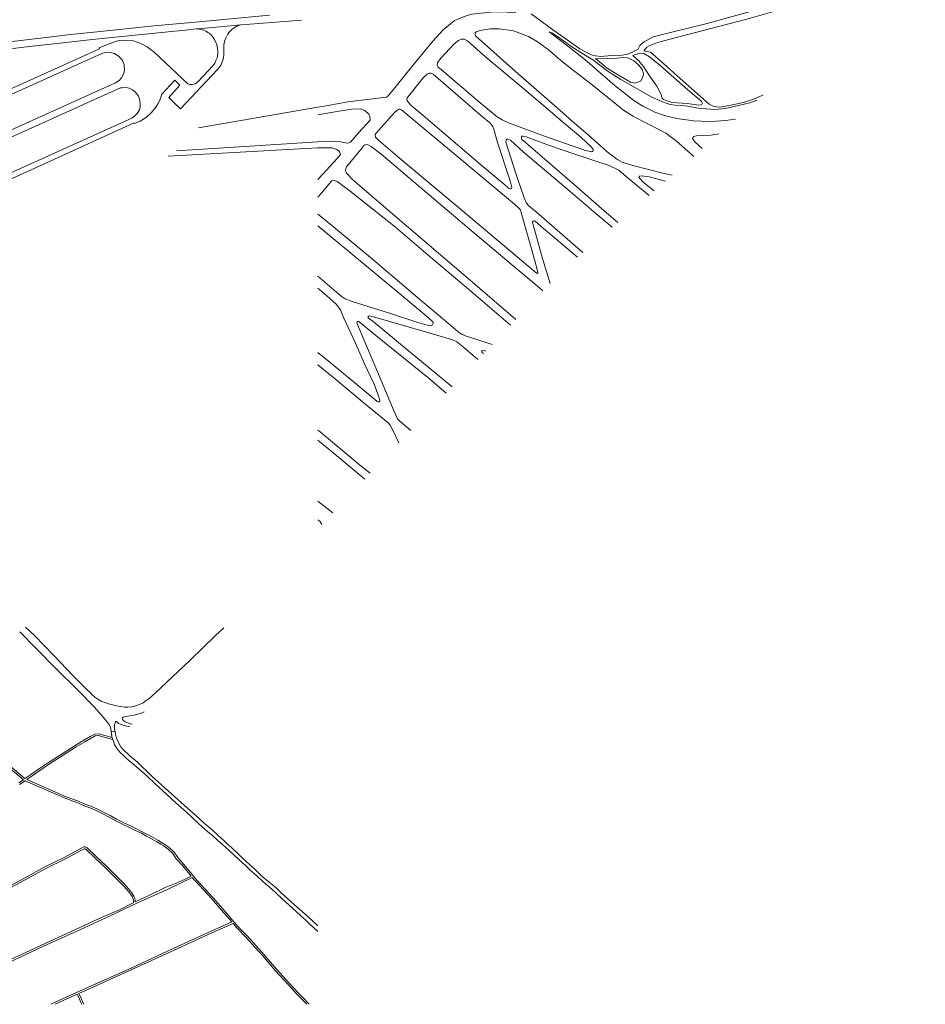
# Model space of a CAD drawing. Extents: x 145000 to 155000, y 457500 to 470000.
# Tile 78 of 196: x 149664 to 150684, y 457500 to 458607. Entities that reach past the tile are written whole.
import ezdxf

# ---------------------------------------------------------------- set-up
doc = ezdxf.new("R2010")
doc.units = 0
doc.header["$LTSCALE"] = 0.2
doc.header["$MEASUREMENT"] = 0
doc.layers.add('kant verharding', color=252, linetype='Continuous', lineweight=0)

msp = doc.modelspace()

# ---------------------------------------------------------------- linework, layer by layer
at = {"layer": 'kant verharding', "lineweight": 0}
for p, q in [((149862.2, 458604.7), (149945.5, 458612.3)), ((149933.7, 458603), (149913.3, 458601.5)), ((149933.7, 458603), (149981.6, 458606.7)), ((149851, 458595.7), (149838.9, 458594.6)), ((149863, 458596.9), (149851, 458595.7)), ((149864.9, 458597), (149863, 458596.9)), ((149913.4, 458601.5), (149913.3, 458601.5)), ((150490.4, 458518.1), (150500.7, 458522.5)), ((149839.3, 458512.9), (149844, 458508.5)), ((150283.2, 458496), (150278.6, 458500)), ((150378.6, 458414.7), (150366.1, 458424.8)), ((150000, 458066), (150016.7, 458052.7)), ((149767.5, 457807.2), (149771.7, 457806.7)), ((149766.4, 457798.5), (149769.1, 457797.8)), ((149766.9, 457800.4), (149768.5, 457800)), ((149829, 457676.5), (149829.8, 457675.9)), ((149980.8, 457599.6), (149986.1, 457594.9)), ((149988.2, 457502.2), (149990.2, 457500))]:
    msp.add_line(p, q, dxfattribs=at)
at = {"layer": 'kant verharding', "lineweight": 0, "flags": 128}
for points in [[(150240.2, 458613.9), (150263.9, 458596.4), (150294.9, 458574.7), (150303.8, 458569.7), (150310, 458567.1), (150318.2, 458566), (150331.2, 458567.1), (150342.4, 458567.4), (150347.3, 458568.2), (150352.5, 458570.1), (150356.1, 458572), (150360, 458573.8), (150362.5, 458578.4), (150367.2, 458582.5), (150377.5, 458587.9), (150399.9, 458593.6), (150436.7, 458602.8), (150489.4, 458617.4), (150544.5, 458632.9), (150592.1, 458649.2), (150633.5, 458663.7), (150683.7, 458684.8)], [(150669.2, 458671.9), (150623.9, 458653.5), (150566, 458633.2), (150516.8, 458617.6), (150482.7, 458607.9), (150423.5, 458592.6), (150382.1, 458581.6), (150372.9, 458578), (150370.3, 458576.3), (150366.7, 458572.5), (150374.2, 458570.9), (150392.9, 458554.7), (150404.3, 458544.1), (150440.3, 458512.4), (150445.5, 458509.9), (150452.3, 458509.1), (150462.9, 458510.8), (150478.9, 458514.4), (150490.4, 458518.1)], [(150222, 458627.7), (150224, 458626.5), (150226.1, 458624.3), (150226.6, 458621.8), (150226.2, 458618.8), (150224.8, 458617), (150221.9, 458615.4), (150218.8, 458615), (150210.2, 458616.1), (150194.7, 458615.9), (150173.1, 458613.4), (150161.8, 458609.9), (150153.6, 458606)], [(149639.5, 458581), (149681.4, 458586), (149722, 458590.6), (149762.5, 458595), (149815.4, 458600.4), (149862.2, 458604.7)], [(150153.6, 458606), (150141.2, 458596), (150129.5, 458583.2), (150110, 458559.6), (150086.6, 458530.8), (150079, 458521.8), (150077.1, 458520.3), (150033.6, 458514.8), (150011.6, 458510.9), (150000, 458509), (149865.5, 458485.9)], [(149637.8, 458572.6), (149675.4, 458577.2), (149713, 458581.5), (149749.7, 458585.5), (149794.3, 458590.1), (149838.9, 458594.6)], [(149864.9, 458597), (149889.5, 458599.4), (149913.3, 458601.5)], [(149877.8, 458592.1), (149879.4, 458590.6), (149880.2, 458589.4), (149881.4, 458588.3), (149882.1, 458587.2), (149883.3, 458585.5), (149885.2, 458582.2), (149886.3, 458578.9), (149887.2, 458575.2), (149887.5, 458571.7), (149887.3, 458568.6)], [(150278.6, 458500), (150222, 458549.3), (150177.5, 458589.2), (150177, 458591.2), (150177.2, 458592.7), (150178, 458593.6), (150182.6, 458595.2), (150193.8, 458597), (150203.9, 458597.1), (150220.2, 458595), (150237.1, 458588.3), (150247.1, 458582.4), (150259.1, 458573.8), (150273.6, 458561.4), (150287.8, 458550.4), (150308.6, 458534.1), (150344.1, 458505.5), (150352.9, 458500)], [(150389.9, 458514.1), (150376.8, 458519.9), (150355, 458532.4), (150341, 458540), (150326.8, 458549), (150309.4, 458562.3), (150303.7, 458565.7), (150302, 458566.6), (150285.7, 458576.7), (150269.9, 458588.3), (150264.1, 458592.2), (150260.4, 458593.7), (150279.5, 458578.9), (150300.5, 458562.7), (150334.7, 458533.1), (150355.8, 458516.4), (150365.6, 458510.1), (150379.2, 458503.5), (150388.9, 458500)], [(149887.3, 458568.6), (149886.6, 458564.5), (149885.3, 458561.5), (149883.9, 458558.4), (149882.1, 458556), (149864.8, 458537.4), (149861.8, 458535.1), (149858.5, 458534.4), (149856, 458534.6), (149853.8, 458535.3), (149815.9, 458570.7), (149808, 458577), (149800.9, 458580.7), (149792.6, 458583.4), (149783.8, 458584.3), (149774.5, 458583.4), (149764, 458580), (149753.9, 458575.6), (149754.3, 458574.7), (149485.7, 458453.6)], [(149893.3, 458563), (149893.7, 458564.7), (149894.2, 458567.9), (149894.3, 458570.6), (149894, 458574.6), (149894, 458578.6), (149894.5, 458581.3), (149895.2, 458584.1), (149896.4, 458586.7), (149898.6, 458591.1)], [(150199.4, 458500), (150182.6, 458513.8), (150138.8, 458551.4), (150135.5, 458553.9), (150134.3, 458556.3), (150134.8, 458559.4), (150138.6, 458564.4), (150153.6, 458580.1), (150158.4, 458583.8), (150161.6, 458585.5), (150164.6, 458585.5), (150168.6, 458583.6), (150189, 458565.3), (150232, 458529.5), (150266.8, 458500)], [(149503, 458414.7), (149772.2, 458536.2), (149776.4, 458538.9), (149779.1, 458542.1), (149781.3, 458546.2), (149782.3, 458550.1), (149782, 458556.5), (149779.6, 458562.1), (149775.4, 458566.7), (149771, 458569.4), (149766.3, 458570.5), (149762.1, 458570.7), (149756.9, 458569.3), (149491.5, 458449.6)], [(150354.5, 458567.1), (150358.6, 458568.7), (150363.2, 458569.9), (150366.9, 458569.4), (150373.2, 458565.5), (150384.7, 458556.3), (150410.3, 458533.9), (150421.6, 458523.8), (150430, 458517.2), (150432.2, 458515.1), (150432.8, 458513.5), (150432.1, 458512.1), (150431.4, 458511.6), (150428.9, 458511.3), (150415.8, 458513), (150398.8, 458514.3), (150393.2, 458516.1), (150389, 458517.7), (150387.6, 458519.2), (150385.9, 458523.8), (150381.4, 458532.7), (150373.4, 458544.4), (150366.4, 458554.9), (150360.8, 458561.3), (150354.5, 458567.1)], [(149893.3, 458563), (149891, 458556.5), (149886.9, 458551.2), (149845.4, 458507), (149844, 458508.5)], [(150312.4, 458563.6), (150323.8, 458563.5), (150336.6, 458564), (150343.5, 458565), (150349, 458564.4), (150355.5, 458561), (150361, 458556.7), (150365.2, 458551), (150366.5, 458546.3), (150365.9, 458542.6), (150363.5, 458538.7), (150360.3, 458537.1), (150356.5, 458536.1), (150352, 458537.1), (150338.4, 458544.9), (150325.6, 458552.9), (150312.4, 458563.6)], [(150183, 458500), (150174.3, 458507.3), (150129.6, 458546), (150127.1, 458547.2), (150125.5, 458547.2), (150123.1, 458546.2), (150118.4, 458542), (150100.8, 458519.7), (150100, 458518.1), (150100.4, 458516), (150104.8, 458511.3), (150118, 458500)], [(149496.7, 458356.4), (149793.3, 458491.2), (149793.6, 458490.5), (149800.1, 458493.4), (149806.8, 458497.5), (149812.6, 458502.8), (149817.8, 458509), (149820.3, 458513.1), (149822.7, 458518.1), (149824.4, 458523.6), (149838.9, 458539.3), (149844.8, 458533.6), (149832.3, 458519.9), (149839.3, 458512.9)], [(149520.7, 458374.9), (149790.7, 458496.7), (149793.6, 458498.7), (149796.8, 458501.9), (149799.1, 458506), (149800.1, 458509.7), (149800.2, 458513.5), (149799.3, 458518.1), (149798.1, 458521.2), (149796, 458524.5), (149794.2, 458526.4), (149791.2, 458528.5), (149787.6, 458530.2), (149784.1, 458531.2), (149779.9, 458530.9), (149777.7, 458530.6), (149775.3, 458529.7), (149505.8, 458408.3)], [(150494.2, 458516.7), (150486.1, 458513.9), (150473.3, 458510.8), (150458.3, 458507.6), (150446.8, 458506.2), (150428, 458508), (150416.5, 458510), (150409.3, 458510.8), (150402.3, 458511.1), (150396.6, 458511.9), (150389.9, 458514.1)], [(150000, 458500.3), (150010.4, 458502.2), (150037.9, 458506.7), (150048.1, 458507.1), (150052.9, 458505.1), (150057.2, 458501.2), (150057.8, 458500)], [(150101.3, 458500), (150094, 458506.1), (150092.8, 458506.6), (150091.5, 458506.7), (150090.1, 458506.1), (150086.7, 458503.2), (150083.8, 458500)], [(150057.8, 458500), (150058.5, 458498.5), (150058.9, 458494.2), (150045.7, 458480), (150036.6, 458469.5), (150035.4, 458468.8), (150032.9, 458468.6), (150025.5, 458470.1), (150014.4, 458470.8), (150002, 458470.2), (150000, 458470), (149840.9, 458459.7)], [(150083.8, 458500), (150065.5, 458479.8), (150064.6, 458477.7), (150064.9, 458475.1), (150068.4, 458472), (150089.3, 458453.8), (150119.3, 458428.8), (150160.3, 458394.5), (150243.3, 458324.5)], [(150243.3, 458324.5), (150245.8, 458322.7), (150246.7, 458322.1), (150247.2, 458322.2), (150247.6, 458322.5), (150247.7, 458323.3), (150244, 458337.7), (150228.9, 458390.5), (150227.9, 458393.4), (150226.3, 458395.5), (150221.3, 458399.9), (150150.8, 458458.7), (150101.3, 458500)], [(150118, 458500), (150141.6, 458479.9), (150187.9, 458440.5), (150210.4, 458421.6)], [(150210.4, 458421.6), (150214.6, 458418), (150216.1, 458417.3), (150217, 458417.2), (150217.8, 458417.5), (150218.4, 458418.5), (150216.4, 458426.1), (150202, 458469.4), (150198.1, 458484.1), (150196.6, 458487.9), (150193, 458491.6), (150183, 458500)], [(150266.8, 458500), (150268, 458498.9), (150295.8, 458475.2), (150307.4, 458464.7), (150309.7, 458461.8), (150309.9, 458460.3), (150309.2, 458459.3), (150308.2, 458458.9), (150301.2, 458460.4), (150255, 458476.2), (150214.6, 458491.4), (150207.5, 458494.6), (150200.6, 458499), (150199.4, 458500)], [(150398.6, 458432.4), (150389.9, 458434.5), (150354.5, 458443.2), (150342.5, 458447.2), (150337.4, 458450.1), (150328, 458457), (150304.6, 458477.4), (150283.2, 458496)], [(150352.9, 458500), (150354.5, 458499), (150372.1, 458489.8), (150391.5, 458479.8), (150403.5, 458470.6), (150422.9, 458453.9), (150423, 458453.8)], [(150388.9, 458500), (150389.8, 458499.7), (150404, 458496.1), (150422.8, 458493.7), (150431.4, 458493.1), (150443.5, 458493), (150458.9, 458494), (150469.9, 458495.3)], [(150298.4, 458345.7), (150246, 458390.9), (150236.9, 458398.5), (150235, 458400.9), (150232.1, 458406.9), (150223.3, 458433.2), (150211.6, 458469.7), (150211.8, 458471.9), (150212.7, 458472.9), (150213.9, 458473.1), (150216.7, 458471.7), (150231.1, 458458.9), (150284, 458414.2)], [(150289, 458421.5), (150233.6, 458469.1), (150229.7, 458472.8), (150229.1, 458474.4), (150229.3, 458475.6), (150229.9, 458476.3), (150231.1, 458476.5), (150234.5, 458475.7), (150259.4, 458466.4), (150289.1, 458456), (150311.8, 458448.8)], [(150451.3, 458478.9), (150442.3, 458477.5), (150425.7, 458476.7), (150423.2, 458475.9), (150422, 458474.8), (150421.8, 458473.6), (150424.7, 458469.8), (150432.7, 458462.4)], [(149831.6, 458453.8), (150000, 458463.1), (150004.3, 458463.3), (150016, 458463.2), (150021.2, 458461.5), (150024.3, 458459), (150025.3, 458455.9), (150022.2, 458451.7), (150005.1, 458433.1), (150000, 458427.8)], [(150253.3, 458302.3), (150249.6, 458305.9), (150217.7, 458332.4), (150162.9, 458378.4), (150070.9, 458456.4), (150060.1, 458464.6), (150057.2, 458466.3), (150055.1, 458466.9), (150052.3, 458466.2), (150049.8, 458463.3), (150032.3, 458441.8), (150031.4, 458440), (150031.2, 458437.9), (150032.4, 458434.7), (150038.9, 458427.6), (150076.4, 458395.5), (150174.5, 458311.7), (150222.8, 458270.2)], [(150311.8, 458448.8), (150327.9, 458443.2), (150338.9, 458438), (150349.6, 458428.9), (150372.9, 458409.7)], [(150012.5, 458422.2), (150015.8, 458426), (150019.1, 458426.6), (150021.9, 458425.5), (150036.3, 458414.6), (150087.2, 458373.9), (150124.3, 458342.6), (150166.8, 458306.4), (150216.7, 458263.8)], [(150366.1, 458424.8), (150362.8, 458428.3), (150361.8, 458429.8), (150361.5, 458430.9), (150361.9, 458431.5), (150364, 458431.9), (150372.8, 458430.5), (150391.3, 458425.8)], [(150000, 458407.9), (150005.2, 458413.6), (150012.5, 458422.2)], [(150337.7, 458379.3), (150322.4, 458392.4), (150289, 458421.5)], [(150284, 458414.2), (150313, 458389.4), (150331.3, 458373.9)], [(150196.2, 458242.2), (150167.4, 458251.4), (150162.6, 458253.2), (150157.9, 458256.4), (150149.7, 458263.5), (150116.9, 458290.9), (150059.1, 458340), (150008.9, 458381.4), (150000, 458388.6)], [(150000, 458318.9), (150013.1, 458307.5), (150026.3, 458296.4), (150030.7, 458293.4), (150038.8, 458290.3), (150080.5, 458277.4), (150112.6, 458266.8), (150125.8, 458262.9), (150127.7, 458263.3), (150129.1, 458264.2), (150129.9, 458265.5), (150129.7, 458267.2), (150124.1, 458272.4), (150085.6, 458304.6), (150019.4, 458359.5), (150000, 458375.4)], [(150261.4, 458310.8), (150252.8, 458338.6), (150241.9, 458378), (150241.7, 458380.2), (150242.6, 458381), (150244.5, 458380.7), (150251.5, 458374.7), (150292.1, 458340.3)], [(150000, 458305.3), (150009.8, 458297.1), (150020.6, 458287.5), (150025.3, 458280.9), (150029.4, 458271.8), (150042.3, 458243.5), (150052.6, 458220.4), (150063.3, 458197.3), (150068.7, 458183.1), (150069.5, 458180.2), (150069.6, 458178.5), (150069, 458177.6), (150067.8, 458177.4), (150066.2, 458178.4), (150044, 458197.2), (150013.9, 458221.8), (150000, 458233)], [(150151.2, 458194.6), (150101.8, 458235.3), (150062.1, 458267.8), (150056.8, 458272), (150056.5, 458273.1), (150056.6, 458273.6), (150057.1, 458274), (150058.2, 458274.3), (150070.5, 458270.9), (150133.9, 458252.6), (150151.5, 458247.4), (150156.6, 458245.2), (150163.9, 458239.1), (150180.2, 458225.3)], [(150104.7, 458145.5), (150092.1, 458155.9), (150089.7, 458158.6), (150085.9, 458166.7), (150071.3, 458201.5), (150044.8, 458264.6), (150044, 458267.2), (150044.2, 458268), (150046, 458267.8), (150067, 458250.8), (150125.5, 458203.4), (150144.5, 458187.4)], [(150186.4, 458231.8), (150185.2, 458232.7), (150184.5, 458233.8), (150184.6, 458235.2), (150185.9, 458235.7), (150189.1, 458234.7)], [(150000, 458219.1), (150018, 458204.6), (150056.6, 458172.5), (150079.2, 458153.8), (150081.5, 458151.4), (150084.9, 458145), (150091.3, 458131.3)], [(150058.9, 458097.2), (150047, 458106.9), (150002.5, 458143.8), (150000, 458145.9)], [(150000, 458134.3), (150016.8, 458120.5), (150052.7, 458090.7)], [(150000, 458044.8), (150002.1, 458043.2), (150004.3, 458039.7)], [(149664.4, 457918.8), (149682.9, 457900.3), (149704.9, 457878), (149729, 457854.1), (149748.7, 457834.2), (149758.5, 457822.8), (149762.6, 457818), (149764.6, 457815), (149766.1, 457812.3), (149766.9, 457809.7), (149767.5, 457807.2), (149767.8, 457804), (149768.3, 457800.8), (149769.2, 457797.7), (149770.2, 457795.2), (149771.3, 457792), (149772.6, 457789.6), (149774.2, 457787.2), (149776, 457784.9), (149777.9, 457782.9), (149780.1, 457780.8), (149782.4, 457778.7), (149784.4, 457776.9), (149798.4, 457764.8), (149808, 457756.5), (149816.5, 457748.2), (149825.6, 457740.1), (149839.6, 457726.9), (149852.3, 457716), (149866.1, 457703.1), (149876.2, 457694), (149881.3, 457689.7), (149886.9, 457684.5), (149893.4, 457678.9), (149896.1, 457676.6), (149900.3, 457672.8), (149906.1, 457667.5), (149910.8, 457663.2), (149914.3, 457659.9), (149918.6, 457656), (149924, 457650.8), (149931.2, 457644.4), (149938.4, 457637.9), (149945.1, 457632.1), (149952.4, 457625.7), (149959.6, 457618.9), (149971.4, 457608), (149975.5, 457604.5), (149980.8, 457599.6)], [(149670.9, 457924), (149681, 457914.6), (149702.8, 457892.4), (149725.1, 457869.2), (149742, 457852.1), (149743.2, 457851.2), (149745.6, 457848.4), (149748.9, 457845.4), (149752.3, 457843.2), (149756.1, 457841.1), (149760.1, 457839.4), (149764.5, 457837.8), (149768.7, 457836.7), (149771.7, 457836), (149773.5, 457835.8), (149777.7, 457835.1), (149782, 457834.3), (149786.1, 457834.2), (149790.5, 457834.6), (149795, 457835.5), (149799.2, 457837), (149803.3, 457839.1), (149806.9, 457841.6), (149810.3, 457844.1), (149813.4, 457847), (149816.9, 457850), (149829.9, 457862.3), (149855.9, 457886.5), (149884.9, 457914.6), (149894.1, 457923.4)], [(149785.8, 457816.5), (149783, 457817.8), (149781.1, 457819.3), (149780.2, 457820.8), (149780.2, 457822), (149780.9, 457823), (149783.4, 457823.8), (149788.4, 457824.6), (149793.4, 457825.2), (149796.9, 457826.2), (149801.5, 457827.6), (149804.5, 457829)], [(149785.8, 457816.5), (149783, 457817.8), (149781.1, 457819.3), (149780.2, 457820.8), (149780.2, 457822), (149780.9, 457823), (149783.4, 457823.8), (149788.4, 457824.6), (149793.4, 457825.2), (149796.9, 457826.2), (149801.5, 457827.6), (149804.5, 457829)], [(149771.7, 457806.7), (149771.3, 457809.2), (149771.2, 457811.7), (149771.3, 457814.3), (149771.8, 457816.2), (149772.4, 457817.6), (149772.4, 457817.9), (149772.7, 457818), (149772.9, 457818), (149773.4, 457818), (149773.7, 457817.8), (149774, 457817.2), (149775.7, 457815.9), (149777.8, 457814.9), (149780.5, 457814.1), (149783.6, 457813.3), (149786.5, 457812.5), (149788.5, 457812.2)], [(149771.7, 457806.7), (149771.3, 457809.2), (149771.2, 457811.7), (149771.3, 457814.3), (149771.8, 457816.2), (149772.4, 457817.6), (149772.4, 457817.9), (149772.7, 457818), (149772.9, 457818), (149773.4, 457818), (149773.7, 457817.8), (149774, 457817.2), (149775.7, 457815.9), (149777.8, 457814.9), (149780.5, 457814.1), (149783.6, 457813.3), (149786.5, 457812.5), (149788.5, 457812.2)], [(149791.1, 457814.9), (149788.7, 457815.6), (149785.8, 457816.5)], [(149791.1, 457814.9), (149788.7, 457815.6), (149785.8, 457816.5)], [(149767.5, 457807.2), (149767.8, 457804), (149768, 457802.7)], [(149771.7, 457806.7), (149772.2, 457804), (149773.1, 457800.8), (149774.3, 457797.3), (149775.5, 457794.8), (149776.8, 457792.1), (149778.4, 457789.7), (149780.2, 457787.4), (149783, 457784.3), (149786.2, 457781.6), (149791.1, 457777.3), (149796.5, 457772.6), (149813.3, 457756.6), (149831.5, 457740.1), (149849.9, 457723.5), (149866.3, 457708.9)], [(149771.7, 457806.7), (149772.2, 457804), (149773.1, 457800.8), (149774.3, 457797.3), (149774.3, 457797.3)], [(149771.7, 457806.7), (149772.2, 457804), (149773.1, 457800.8), (149774.3, 457797.3), (149774.3, 457797.3)], [(149663.3, 457749), (149668.6, 457752.6), (149614.9, 457797.4)], [(149616.2, 457798.9), (149670.3, 457753.8), (149678.2, 457759.3), (149686.9, 457765.2), (149695.6, 457771.3), (149712.4, 457781.8), (149727, 457791.2), (149736.6, 457796.9), (149743.9, 457801.3), (149748.9, 457803.9), (149753.8, 457804.2), (149757.2, 457803.2), (149761.7, 457802), (149765.1, 457801), (149766.9, 457800.4)], [(149988.2, 457502.2), (149984.7, 457506), (149978.5, 457512), (149968.1, 457523.4), (149953.3, 457539.6), (149939.5, 457555.8), (149930.7, 457565.6), (149921.2, 457576.3), (149910.1, 457587.4), (149893.1, 457607.3), (149882, 457619.9), (149863.9, 457639.7), (149849.4, 457656.9), (149842.6, 457664.6), (149837.8, 457671.3), (149833.2, 457675.8), (149831, 457677.4), (149830.2, 457678.1), (149827.6, 457679.9), (149824.2, 457681.8), (149819.9, 457684.5), (149814.6, 457687.6), (149808.2, 457690.8), (149802.3, 457694.1), (149795.8, 457697.3), (149789, 457700.8), (149781.8, 457704.1), (149773.5, 457708.3), (149766.1, 457712.2), (149758.9, 457716.1), (149751.4, 457719.8), (149744, 457722.8), (149737, 457725.5), (149730.5, 457728.4), (149716.9, 457733.4), (149672.5, 457752.9), (149679.4, 457757.7), (149688.1, 457763.6), (149696.7, 457769.6), (149713.5, 457780.1), (149728, 457789.5), (149737.6, 457795.2), (149744.8, 457799.5), (149749.4, 457802), (149753.6, 457802.2), (149756.6, 457801.3), (149761.1, 457800.1), (149764.5, 457799.1), (149766.4, 457798.5)], [(149664.3, 457747.3), (149670.6, 457751.5), (149716.2, 457731.5), (149729.7, 457726.5), (149736.3, 457723.7), (149743.3, 457720.9), (149750.6, 457718), (149757.9, 457714.3), (149765.2, 457710.4), (149772.6, 457706.5), (149780.9, 457702.3), (149788.1, 457699), (149794.9, 457695.5), (149801.4, 457692.3), (149807.2, 457689), (149813.6, 457685.9), (149818.8, 457682.8), (149823.2, 457680.1), (149826.5, 457678.3), (149829, 457676.5)], [(149866.3, 457708.9), (149872.6, 457703.2), (149880.5, 457696.7), (149887.8, 457690), (149894.5, 457683.7), (149898.2, 457680.1), (149902.8, 457676.2), (149904.7, 457674.3), (149909.2, 457670.3), (149916.4, 457663.3), (149922.7, 457657.7), (149929.7, 457651.1), (149937.4, 457643.9), (149945.3, 457637.3), (149950.8, 457632.8), (149952.9, 457630.9), (149958.8, 457625.3), (149966.2, 457618.6), (149973.2, 457612.4), (149977.3, 457608.5), (149982.8, 457604), (149989.1, 457598.4), (149994.4, 457593.4), (149999.6, 457588.7), (150000, 457588.3)], [(149647.9, 457630.2), (149669.7, 457641.8), (149692.9, 457654.5), (149714.5, 457665.2), (149732.4, 457674.9), (149736.6, 457677), (149738.6, 457677), (149740.1, 457676.2), (149750.4, 457666.1), (149762.2, 457655.4), (149772.7, 457644.7), (149783.3, 457634.2), (149788.7, 457627.8), (149790.5, 457625.4), (149791.9, 457623.4), (149792.9, 457621.8), (149793.7, 457620.1), (149794.1, 457618.6), (149794.4, 457617.2), (149794.4, 457615.9), (149794.4, 457615.2), (149809.7, 457622.4), (149829, 457631.7), (149837.1, 457634.7), (149850.8, 457640.7), (149857.5, 457644.1), (149847.9, 457655.6), (149841, 457663.4), (149836.3, 457670), (149831.9, 457674.2), (149829.8, 457675.9)], [(149648.9, 457628.4), (149670.6, 457640), (149693.8, 457652.7), (149715.4, 457663.4), (149733.3, 457673.1), (149737.1, 457675), (149738.1, 457675), (149738.9, 457674.6), (149749, 457664.6), (149760.8, 457653.9), (149771.3, 457643.2), (149781.8, 457632.8), (149787.1, 457626.5), (149788.9, 457624.2), (149790.2, 457622.3), (149791.2, 457620.8), (149791.8, 457619.4), (149792.1, 457618.1), (149792.4, 457617), (149792.4, 457615.8), (149792.4, 457614.3), (149791.2, 457613.7), (149777.5, 457606.8), (149754, 457596.5), (149726.4, 457583.8), (149698.9, 457571), (149672.2, 457558.8), (149649.1, 457548.1)], [(149699.5, 457500), (149709.2, 457504.5), (149756.7, 457526.1), (149789.8, 457540.8), (149837.2, 457562.8), (149879.9, 457582.3), (149903.1, 457592.6), (149891.6, 457606), (149880.5, 457618.5), (149862.4, 457638.4), (149858.7, 457642.8), (149831.7, 457629.6), (149797, 457614.2), (149766.2, 457599.5), (149732.1, 457583.8), (149691.4, 457565.3), (149651.4, 457546.8), (149609.1, 457527.8), (149574.6, 457511.7), (149562.2, 457505.5), (149559.5, 457503.8), (149558.5, 457502.6), (149558.2, 457501.2), (149558.2, 457500)], [(149986.1, 457594.9), (149991, 457590.1), (150000, 457582)], [(149987.5, 457500), (149986.7, 457500.8), (149983.2, 457504.6), (149977, 457510.6), (149966.6, 457522.1), (149951.8, 457538.2), (149938, 457554.5), (149929.2, 457564.2), (149919.7, 457574.9), (149908.7, 457586.1), (149904.5, 457591), (149880.7, 457580.5), (149838.1, 457561), (149790.7, 457539), (149757.5, 457524.3), (149731.1, 457512.3), (149736.6, 457500)], [(149704.2, 457500), (149710, 457502.7), (149729.2, 457511.5), (149734.4, 457500)]]:
    msp.add_lwpolyline(points, dxfattribs=at)
at = {"layer": 'kant verharding', "lineweight": 0, "extrusion": (0, 0, -1)}
msp.add_arc((-149862, 458570.3), 26.9, 96.0277, 125.7108, dxfattribs=at)
at = {"layer": 'kant verharding', "lineweight": 0}
msp.add_arc((149919.4, 458577.1), 25.1, 103.9565, 145.9546, dxfattribs=at)

doc.saveas('drawing.dxf')
